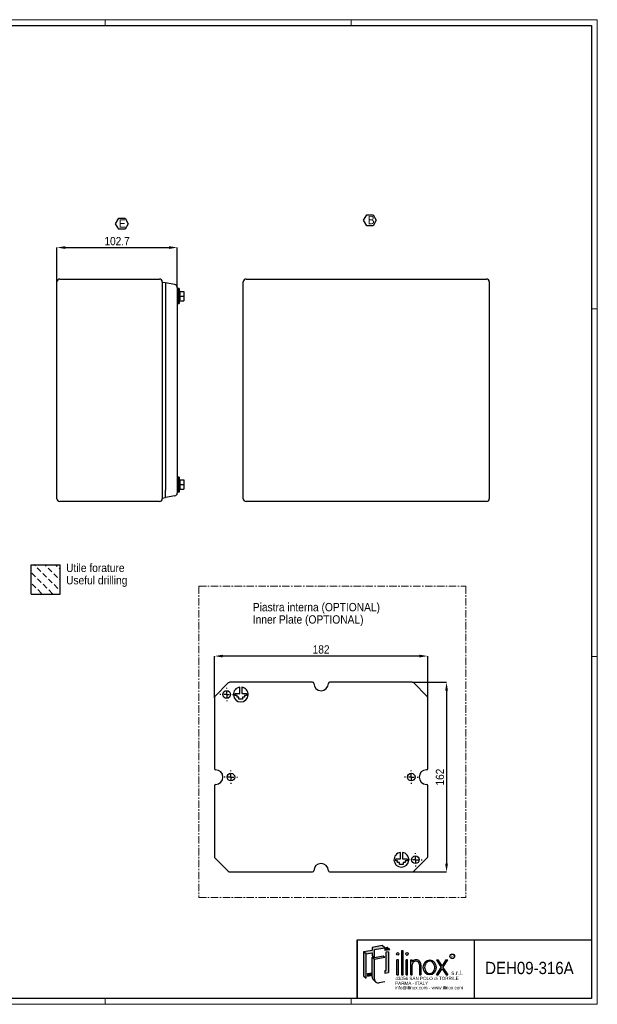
# Model space of a CAD drawing. Header units: millimetres. Extents: x 0 to 1189, y 0 to 841.
# Tile 4 of 4: x 696 to 1189, y 0 to 841. Entities that reach past the tile are written whole.
import ezdxf
from ezdxf.enums import TextEntityAlignment as Align

# ---------------------------------------------------------------- set-up
doc = ezdxf.new("R2010")
doc.units = ezdxf.units.MM
doc.header["$PDSIZE"] = -1
doc.linetypes.add('CENTER', pattern=[10.159999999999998, 6.349999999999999, -1.27, 1.27, -1.27])
doc.layers.add('SLD-0', color=179, linetype='Continuous')
doc.layers.add('SLD-0_0', color=7, linetype='Continuous')
doc.styles.add('SLDTEXTSTYLE0', font='Gothic.ttf', dxfattribs={"width": 0.913})
doc.styles.add('SLDTEXTSTYLE1', font='arial.ttf', dxfattribs={"width": 0.9915611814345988})
doc.styles.add('SLDTEXTSTYLE2', font='txt')
doc.styles.add('SLDTEXTSTYLE3', font='txt', dxfattribs={"width": 0.913})
doc.dimstyles.new('SLDDIMSTYLE0', dxfattribs={"dimtxt": 7.055555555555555, "dimasz": 7.055555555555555, "dimexe": 0, "dimexo": 0.0625, "dimgap": 1.763888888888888, "dimtad": 1, "dimdec": 1, "dimrnd": 1e-09, "dimzin": 12, "dimdsep": 46, "dimtxsty": 'SLDTEXTSTYLE0', "dimsah": 1, "dimcen": 0.09, "dimadec": 0, "dimazin": 3, "dimtfac": 1, "dimtdec": 1, "dimtmove": 0, "dimatfit": 0, "dimfxl": 1, "dimfrac": 2, "dimtolj": 1, "dimtzin": 12, "dimarcsym": 0})
doc.dimstyles.new('SLDDIMSTYLE1', dxfattribs={"dimtxt": 7.055555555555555, "dimasz": 7.055555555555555, "dimexe": 0, "dimexo": 0.0625, "dimgap": 1.763888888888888, "dimtad": 1, "dimrnd": 1e-09, "dimzin": 12, "dimdsep": 46, "dimtxsty": 'SLDTEXTSTYLE0', "dimsah": 1, "dimcen": 0.09, "dimadec": 0, "dimazin": 3, "dimtfac": 1, "dimtofl": 0, "dimtmove": 0, "dimatfit": 3, "dimfxl": 1, "dimfrac": 2, "dimtolj": 1, "dimtzin": 12, "dimarcsym": 0})

# ---------------------------------------------------------------- blocks, each defined once
blk = doc.blocks.new('SW_NOTE_0')
at = {"layer": 'SLD-0_0', "color": 0, "char_height": 7.143749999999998, "attachment_point": 1, "style": 'SLDTEXTSTYLE0'}
for s, insert in [('Utile forature', (0, 9.125024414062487)), ('Useful drilling', (0, -1.399975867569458))]:
    blk.add_mtext(s, dxfattribs=dict(at, insert=insert))
blk = doc.blocks.new('Blocco9')
at = {"linetype": 'Continuous'}
h = blk.add_hatch(dxfattribs=at)
h.set_pattern_fill('LEGHE AL NICKEL E NICKEL DIN 201', scale=1.428571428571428, angle=90, style=0, pattern_type=2)
h.set_pattern_definition([(135.0000020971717, (766.17456393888, -290.3055106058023), (-4.535714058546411, -4.535714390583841), [4.535714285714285, -2.267857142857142])])
h.paths.add_polyline_path([(541.8316072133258, 250.5492039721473), (517.3253775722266, 250.5492039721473), (517.3253775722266, 225.3924816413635), (541.8316072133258, 225.3924816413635)], flags=0)
at = {"layer": 'SLD-0_0'}
for p, q in [((517.3253775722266, 225.3924816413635), (517.3253775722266, 250.5492039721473)), ((517.3253775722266, 250.5492039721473), (541.8316072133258, 250.5492039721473)), ((541.8316072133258, 225.3924816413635), (541.8316072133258, 250.5492039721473)), ((517.3253775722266, 225.3924816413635), (541.8316072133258, 225.3924816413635))]:
    blk.add_line(p, q, dxfattribs=at)
at = {"layer": 'SLD-0_0', "color": 7}
blk.add_blockref('SW_NOTE_0', (547.0257784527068, 242.3453425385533), dxfattribs=at)
blk = doc.blocks.new('SW_NOTE_0_1')
at = {"layer": 'SLD-0_0', "color": 0, "insert": (0, 3.396094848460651), "char_height": 2.634535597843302, "attachment_point": 1, "style": 'SLDTEXTSTYLE1'}
blk.add_mtext('R', dxfattribs=at)
blk = doc.blocks.new('SW_NOTE_0_2')
at = {"layer": 'SLD-0_0', "color": 0, "insert": (0, 4.828359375), "char_height": 3.780000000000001, "attachment_point": 1, "style": 'SLDTEXTSTYLE2'}
blk.add_mtext('s.r.l.', dxfattribs=at)
blk = doc.blocks.new('SW_NOTE_0_3')
at = {"layer": 'SLD-0_0', "color": 0, "insert": (0, 3.621269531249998), "char_height": 2.834999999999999, "attachment_point": 1, "style": 'SLDTEXTSTYLE2'}
blk.add_mtext('info@ilinox.com - www.ilinox.com', dxfattribs=at)
blk = doc.blocks.new('SW_NOTE_0_4')
at = {"layer": 'SLD-0_0', "color": 0, "insert": (0, 3.621269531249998), "char_height": 2.834999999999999, "attachment_point": 1, "style": 'SLDTEXTSTYLE2'}
blk.add_mtext('PARMA - ITALY', dxfattribs=at)
blk = doc.blocks.new('SW_NOTE_0_5')
at = {"layer": 'SLD-0_0', "color": 0, "insert": (0, 3.621269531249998), "char_height": 2.834999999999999, "attachment_point": 1, "style": 'SLDTEXTSTYLE2'}
blk.add_mtext('43056 SAN POLO di TORRILE', dxfattribs=at)
blk = doc.blocks.new('ILINOX_1')
at = {"linetype": 'Continuous'}
for points in [[(12.5623881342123, 42.93049448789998), (17.68767981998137, 43.83422169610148), (17.68767981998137, 41.49485084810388), (19.06997814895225, 40.33496483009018), (19.83815426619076, 39.69038853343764), (19.83815426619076, 46.70850107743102), (28.59271034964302, 48.25216551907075), (26.44223590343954, 50.0566278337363), (17.68767981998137, 48.51296339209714), (17.68767981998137, 46.01787067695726), (10.41191368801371, 44.73495680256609)], [(10.41191368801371, 24.14849334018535), (12.5623881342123, 22.3440310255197), (12.5623881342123, 42.93049448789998), (10.41191368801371, 44.73495680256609)], [(28.59271034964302, 45.75707280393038), (32.83609695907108, 46.5052963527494), (30.68562251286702, 48.30975866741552), (28.59271034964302, 47.9407217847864)], [(31.64678478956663, 27.09661558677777), (31.64678478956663, 44.83252775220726), (29.49631034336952, 44.47994683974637), (29.49631034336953, 28.9010779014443), (28.59271034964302, 28.77953397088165), (28.59271034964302, 26.595884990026)], [(42.91513113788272, 24.96253889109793), (44.13251886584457, 24.96253889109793), (44.13251886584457, 45.730596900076), (42.91513113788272, 45.730596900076)], [(19.83815426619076, 39.69038853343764), (19.06997814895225, 40.33496483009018), (17.68767981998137, 40.09122833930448), (19.83815426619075, 38.28676602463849), (28.59271034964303, 39.83043046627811), (27.21041202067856, 40.99031648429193)], [(38.97076181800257, 24.96253889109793), (40.18814954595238, 24.96253889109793), (40.18814954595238, 37.95874071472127), (38.97076181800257, 37.95874071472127)], [(46.85950045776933, 24.96253889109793), (48.07688818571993, 24.96253889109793), (48.07688818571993, 37.95874071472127), (46.85950045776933, 37.95874071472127)], [(76.77883987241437, 31.47582477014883), (72.70793607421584, 24.96253889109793), (74.17893974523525, 24.96253889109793), (77.51434170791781, 30.29905077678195), (80.84974367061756, 24.96253889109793), (82.320747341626, 24.96253889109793), (78.24984354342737, 31.47582477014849), (82.30176566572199, 37.95874071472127), (80.83076199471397, 37.95874071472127), (77.5143417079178, 32.65259876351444), (74.19792142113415, 37.95874071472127), (72.72691775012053, 37.95874071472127)], [(13.96601064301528, 24.01680319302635), (17.68767981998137, 24.67303388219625), (17.68767981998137, 26.85668286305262), (13.96601064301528, 26.2004521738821)]]:
    blk.add_hatch(color=7, dxfattribs=at).paths.add_polyline_path(points, flags=0)
h = blk.add_hatch(color=7, dxfattribs=at)
edge = h.paths.add_edge_path(flags=0)
edge.add_arc((23.11327345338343, 21.44942304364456), 3.275119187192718, 180, 229.9999999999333, ccw=False)
edge.add_line((19.83815426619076, 21.44942304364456), (19.83815426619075, 38.28676602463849))
edge.add_line((19.83815426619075, 38.28676602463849), (17.68767981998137, 40.09122833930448))
edge.add_line((17.68767981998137, 40.09122833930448), (17.68767981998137, 26.85668286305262))
edge.add_line((17.68767981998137, 26.85668286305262), (17.68767981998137, 24.67303388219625))
edge.add_line((17.68767981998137, 24.67303388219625), (17.68767981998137, 23.2538853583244))
edge.add_arc((20.96279900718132, 23.2538853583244), 3.275119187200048, 180, 230.000000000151)
edge.add_line((18.85759297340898, 20.74499850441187), (21.0080674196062, 18.94053618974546))
h = blk.add_hatch(color=7, dxfattribs=at)
edge = h.paths.add_edge_path(flags=0)
edge.add_arc((55.41255143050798, 33.95314528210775), 4.005804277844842, 356.7216528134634, 449.8209872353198)
edge.add_arc((55.41139036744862, 33.58153046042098), 4.37742091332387, 89.8209872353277, 140.7560060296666)
edge.add_line((52.02125750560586, 36.35079264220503), (52.02125750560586, 37.95874071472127))
edge.add_line((52.02125750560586, 37.95874071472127), (50.80386977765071, 37.95874071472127))
edge.add_line((50.80386977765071, 37.95874071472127), (50.80386977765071, 24.96253889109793))
edge.add_line((50.80386977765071, 24.96253889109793), (52.02125750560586, 24.96253889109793))
edge.add_line((52.02125750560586, 24.96253889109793), (52.02125750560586, 33.72407548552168))
edge.add_arc((55.10783500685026, 33.65397965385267), 3.087373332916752, 1.3009571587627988, 178.6990428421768, ccw=False)
edge.add_line((58.19441250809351, 33.72407548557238), (58.19441250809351, 24.96253889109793))
edge.add_line((58.19441250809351, 24.96253889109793), (59.41180020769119, 24.96253889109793))
edge.add_line((59.41180020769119, 24.96253889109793), (59.41180020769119, 33.72406640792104))
at = {"color": 7, "linetype": 'Continuous', "lineweight": 25}
for p, q in [((5.003479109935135, 4.918618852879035), (5.003479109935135, 54.91861885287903)), ((5.003479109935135, 54.91861885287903), (205.0034791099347, 54.91861885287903)), ((105.0034791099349, 54.91861885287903), (105.0034791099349, 4.918618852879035))]:
    blk.add_line(p, q, dxfattribs=at)
at = {"layer": 'SLD-0_0'}
for p, q in [((5.003479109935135, 54.91861885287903), (5.003479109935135, 4.918618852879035)), ((17.68767981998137, 43.83422169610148), (17.68767981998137, 41.49485084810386))]:
    blk.add_line(p, q, dxfattribs=at)
at = {"layer": 'SLD-0_0', "color": 7}
for p, q in [((17.68767981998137, 46.01787067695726), (10.41191368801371, 44.73495680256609)), ((12.5623881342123, 42.93049448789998), (10.41191368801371, 44.73495680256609)), ((10.41191368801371, 44.73495680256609), (10.41191368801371, 24.14849334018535)), ((12.5623881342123, 42.93049448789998), (17.68767981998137, 43.83422169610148)), ((12.5623881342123, 22.3440310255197), (12.5623881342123, 42.93049448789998)), ((26.44223590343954, 50.0566278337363), (17.68767981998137, 48.51296339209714)), ((17.68767981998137, 48.51296339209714), (17.68767981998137, 46.01787067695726)), ((19.83815426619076, 46.70850107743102), (28.59271034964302, 48.25216551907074)), ((19.83815426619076, 39.69038853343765), (19.83815426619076, 46.70850107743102)), ((28.59271034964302, 48.25216551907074), (26.44223590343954, 50.0566278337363)), ((30.68562251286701, 48.30975866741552), (28.59271034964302, 47.9407217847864)), ((28.59271034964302, 47.9407217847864), (28.59271034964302, 45.75707280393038)), ((32.83609695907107, 46.50529635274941), (28.59271034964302, 45.75707280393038)), ((31.64678478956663, 44.83252775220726), (29.49631034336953, 44.47994683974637)), ((29.49631034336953, 44.47994683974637), (29.49631034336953, 28.9010779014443)), ((32.83609695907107, 46.50529635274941), (30.68562251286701, 48.30975866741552)), ((31.64678478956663, 44.83252775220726), (31.64678478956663, 27.09661558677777)), ((44.13251886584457, 45.730596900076), (42.91513113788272, 45.730596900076)), ((42.91513113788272, 45.730596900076), (42.91513113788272, 24.96253889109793)), ((44.13251886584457, 24.96253889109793), (44.13251886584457, 45.730596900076)), ((19.83815426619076, 39.69038853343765), (17.68767981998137, 41.49485084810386)), ((19.06997814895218, 40.33496483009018), (17.68767981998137, 40.09122833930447)), ((19.83815426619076, 38.28676602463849), (17.68767981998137, 40.09122833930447)), ((17.68767981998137, 23.2538853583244), (17.68767981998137, 40.09122833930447)), ((27.21041202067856, 40.99031648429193), (19.83815426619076, 39.69038853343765)), ((28.59271034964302, 39.8304304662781), (19.83815426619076, 38.28676602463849)), ((19.83815426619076, 21.44942304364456), (19.83815426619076, 38.28676602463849)), ((28.59271034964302, 39.8304304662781), (27.21041202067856, 40.99031648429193)), ((40.18814954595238, 37.95874071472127), (38.97076181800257, 37.95874071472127)), ((38.97076181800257, 24.96253889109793), (38.97076181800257, 37.95874071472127)), ((40.18814954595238, 24.96253889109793), (40.18814954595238, 37.95874071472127)), ((48.07688818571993, 37.95874071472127), (46.85950045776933, 37.95874071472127)), ((46.85950045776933, 24.96253889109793), (46.85950045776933, 37.95874071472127)), ((48.07688818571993, 24.96253889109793), (48.07688818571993, 37.95874071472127)), ((50.80386977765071, 37.95874071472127), (52.02125750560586, 37.95874071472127)), ((50.80386977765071, 24.96253889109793), (50.80386977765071, 37.95874071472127)), ((52.02125750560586, 36.35079264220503), (52.02125750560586, 37.95874071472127)), ((52.02125750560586, 24.96253889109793), (52.02125750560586, 33.72407548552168)), ((58.19441250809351, 33.72407548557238), (58.19441250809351, 24.96253889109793)), ((59.41180020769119, 33.72406640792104), (59.41180020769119, 24.96253889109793)), ((72.72691775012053, 37.95874071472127), (74.19792142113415, 37.95874071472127)), ((72.72691775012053, 37.95874071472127), (76.77883987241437, 31.47582477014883)), ((77.51434170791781, 32.65259876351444), (74.19792142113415, 37.95874071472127)), ((80.830761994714, 37.95874071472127), (77.51434170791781, 32.65259876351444)), ((78.24984354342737, 31.47582477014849), (82.301765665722, 37.95874071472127)), ((80.830761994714, 37.95874071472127), (82.301765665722, 37.95874071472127)), ((13.96601064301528, 26.2004521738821), (17.68767981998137, 26.85668286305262)), ((13.96601064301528, 26.2004521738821), (13.96601064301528, 24.01680319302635)), ((28.59271034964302, 28.77953397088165), (29.49631034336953, 28.9010779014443)), ((28.59271034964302, 28.77953397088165), (28.59271034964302, 26.595884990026)), ((28.59271034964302, 26.595884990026), (31.64678478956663, 27.09661558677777)), ((72.70793607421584, 24.96253889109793), (76.77883987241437, 31.47582477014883)), ((74.17893974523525, 24.96253889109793), (77.51434170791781, 30.29905077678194)), ((77.51434170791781, 30.29905077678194), (80.84974367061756, 24.96253889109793)), ((78.24984354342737, 31.47582477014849), (82.320747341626, 24.96253889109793)), ((10.41191368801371, 24.14849334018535), (12.5623881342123, 22.3440310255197)), ((13.96601064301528, 24.01680319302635), (17.68767981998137, 24.67303388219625)), ((18.85759297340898, 20.74499850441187), (21.0080674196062, 18.94053618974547)), ((28.59271034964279, 19.08995242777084), (23.68199193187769, 18.22406027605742)), ((38.97076181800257, 24.96253889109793), (40.18814954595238, 24.96253889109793)), ((42.91513113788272, 24.96253889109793), (44.13251886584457, 24.96253889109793)), ((46.85950045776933, 24.96253889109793), (48.07688818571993, 24.96253889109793)), ((50.80386977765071, 24.96253889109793), (52.02125750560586, 24.96253889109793)), ((58.19441250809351, 24.96253889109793), (59.41180020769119, 24.96253889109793)), ((72.70793607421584, 24.96253889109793), (74.17893974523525, 24.96253889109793)), ((80.84974367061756, 24.96253889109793), (82.320747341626, 24.96253889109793))]:
    blk.add_line(p, q, dxfattribs=at)
blk.add_circle((86.17594500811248, 40.92564519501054), 1.986733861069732, dxfattribs=at)
for centre, radius, start, end in [((55.41139036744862, 33.58153046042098), 4.377420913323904, 89.82098723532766, 140.7560060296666), ((55.10783500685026, 33.65397965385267), 3.087373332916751, 1.300957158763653, 178.6990428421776), ((55.41255143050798, 33.95314528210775), 4.005804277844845, 356.7216528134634, 89.82098723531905), ((20.96279900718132, 23.2538853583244), 3.275119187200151, 180, 230.000000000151), ((23.11327345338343, 21.44942304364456), 3.275119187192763, 180, 279.9999999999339)]:
    blk.add_arc(centre, radius, start, end, dxfattribs=at)
for centre, major_axis, ratio in [((39.57945568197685, 42.94542987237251), (0, 1.109731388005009), 0.8176290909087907), ((47.46819432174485, 42.94542987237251), (0, 1.233034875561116), 0.8176290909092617), ((66.90544825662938, 31.46063980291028), (0, 6.498100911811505), 0.853221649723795)]:
    blk.add_ellipse(centre, major_axis=major_axis, ratio=ratio, dxfattribs=at)
for points, knots in [([(66.90544825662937, 36.71134071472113), (66.51653749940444, 36.71134071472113), (66.1274217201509, 36.64622045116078), (65.255528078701, 36.34594498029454), (64.77941694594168, 36.06418698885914), (63.92732585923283, 35.29277647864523), (63.55256352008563, 34.80285215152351), (62.9741960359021, 33.67504274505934), (62.77133090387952, 33.03786908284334), (62.57811426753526, 31.71293355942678), (62.5879379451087, 31.02601168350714), (62.8185006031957, 29.71066903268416), (63.03902612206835, 29.0830880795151), (63.64732569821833, 27.98180101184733), (64.0342956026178, 27.50876645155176), (64.90400368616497, 26.77432485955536), (65.3855503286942, 26.51250535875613), (66.37755019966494, 26.21258249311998), (66.8884643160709, 26.17319874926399), (67.39236045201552, 26.24407751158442)], [0, 0, 0, 0, 0.2858004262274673, 0.2858004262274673, 0.6577049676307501, 0.6577049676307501, 1.029609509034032, 1.029609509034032, 1.401514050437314, 1.401514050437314, 1.773418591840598, 1.773418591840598, 2.14532313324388, 2.14532313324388, 2.517227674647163, 2.517227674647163, 2.889132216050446, 2.889132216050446, 3.261036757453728, 3.261036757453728, 3.261036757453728, 3.261036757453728]), ([(67.39236045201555, 26.24407751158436), (67.9093532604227, 26.31679847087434), (68.42025569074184, 26.50645209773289), (69.36913885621, 27.11547107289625), (69.80609686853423, 27.53588705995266), (70.52723115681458, 28.56368245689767), (70.81025083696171, 29.17053129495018), (71.16357604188, 30.47840188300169), (71.23348646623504, 31.17847741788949), (71.14523844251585, 32.55623076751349), (70.98716542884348, 33.23295482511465), (70.47593060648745, 34.45303970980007), (70.1234333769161, 34.99551339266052), (69.29426930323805, 35.86997781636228), (68.81897500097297, 36.20194556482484), (67.86167798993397, 36.61296792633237), (67.38329073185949, 36.7113407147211), (66.90544825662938, 36.71134071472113)], [3.261036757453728, 3.261036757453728, 3.261036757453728, 3.261036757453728, 3.642607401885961, 3.642607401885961, 4.024178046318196, 4.024178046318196, 4.405748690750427, 4.405748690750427, 4.787319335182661, 4.787319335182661, 5.168889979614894, 5.168889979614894, 5.550460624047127, 5.550460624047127, 5.932031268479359, 5.932031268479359, 6.283185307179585, 6.283185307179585, 6.283185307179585, 6.283185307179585])]:
    blk.add_open_spline(points, degree=3, knots=knots, dxfattribs=at)
for name, p in [('SW_NOTE_0_1', (85.11193815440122, 38.83640423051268)), ('SW_NOTE_0_2', (85.34430937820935, 23.84171308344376)), ('SW_NOTE_0_5', (37.5766296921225, 19.79452139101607)), ('SW_NOTE_0_4', (37.32147969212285, 15.70971214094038)), ('SW_NOTE_0_3', (37.36400469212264, 11.89427960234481))]:
    blk.add_blockref(name, p, dxfattribs=at)
at = {"layer": 'SLD-0_0', "color": 7, "style": 'SLDTEXTSTYLE3', "width": 0.913}
blk.add_attdef('AUTOATTR0', text='', height=10.5, dxfattribs=at).set_placement((114.2868161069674, 22.56940849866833), align=Align.BOTTOM_LEFT)
blk = doc.blocks.new('SW_NOTE_0_6')
at = {"color": 0, "linetype": 'Continuous', "lineweight": 0, "char_height": 7.143749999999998, "attachment_point": 1, "style": 'SLDTEXTSTYLE0'}
for s, insert in [('Piastra interna (OPTIONAL)', (0, 9.125024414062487)), ('Inner Plate (OPTIONAL)', (0, -1.399975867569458))]:
    blk.add_mtext(s, dxfattribs=dict(at, insert=insert))
blk = doc.blocks.new('SW_NOTE_0_10')
at = {"layer": 'SLD-0_0', "color": 0}
for p, q in [((-2.876073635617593, 5.406444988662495), (-0.193623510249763, 10.05258489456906)), ((-0.193623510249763, 10.05258489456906), (5.171276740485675, 10.05258489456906)), ((5.171276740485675, 10.05258489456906), (7.853726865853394, 5.406444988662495)), ((-0.193623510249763, 0.760305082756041), (-2.876073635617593, 5.406444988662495)), ((5.171276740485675, 0.760305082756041), (-0.193623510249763, 0.760305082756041)), ((7.853726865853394, 5.406444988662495), (5.171276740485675, 0.760305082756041))]:
    blk.add_line(p, q, dxfattribs=at)
at = {"layer": 'SLD-0_0', "color": 0, "insert": (0, 9.125024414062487), "char_height": 7.143749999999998, "attachment_point": 1, "style": 'SLDTEXTSTYLE0'}
blk.add_mtext('E', dxfattribs=at)
blk = doc.blocks.new('SW_NOTE_0_11')
at = {"layer": 'SLD-0_0', "color": 0}
for p, q in [((-2.738862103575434, 5.372932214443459), (-0.0153424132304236, 10.09020669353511)), ((-0.0153424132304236, 10.09020669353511), (5.431696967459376, 10.09020669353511)), ((5.431696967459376, 10.09020669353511), (8.155216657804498, 5.372932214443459)), ((-0.0153424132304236, 0.6556577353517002), (-2.738862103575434, 5.372932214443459)), ((5.431696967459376, 0.6556577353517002), (-0.0153424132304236, 0.6556577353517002)), ((8.155216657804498, 5.372932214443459), (5.431696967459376, 0.6556577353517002))]:
    blk.add_line(p, q, dxfattribs=at)
at = {"layer": 'SLD-0_0', "color": 0, "insert": (0.8263252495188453, 9.125024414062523), "char_height": 7.143749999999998, "attachment_point": 1, "style": 'SLDTEXTSTYLE0'}
blk.add_mtext('B', dxfattribs=at)
blk = doc.blocks.new('_D_6')
at = {"layer": 'Defpoints', "color": 0}
for p in [(862.1974353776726, 297.365339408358), (862.1974353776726, 261.7699121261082), (1044.197435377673, 261.7699121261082)]:
    blk.add_point(p, dxfattribs=at)
at = {"layer": 'SLD-0', "color": 0, "lineweight": -2}
for p, q in [((862.1974353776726, 261.8324121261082), (862.1974353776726, 297.365339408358)), ((1037.141879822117, 297.365339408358), (869.2529909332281, 297.365339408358)), ((1044.197435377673, 261.8324121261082), (1044.197435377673, 297.365339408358))]:
    blk.add_line(p, q, dxfattribs=at)
at = {"layer": 'SLD-0', "color": 0}
for points in [[(869.2529909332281, 298.5412653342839), (869.2529909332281, 296.1894134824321), (862.1974353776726, 297.365339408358)], [(1037.141879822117, 298.5412653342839), (1037.141879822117, 296.1894134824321), (1044.197435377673, 297.365339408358)]]:
    blk.add_solid(points, dxfattribs=at)
at = {"layer": 'SLD-0', "color": 0, "insert": (953.1974353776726, 306.5397200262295), "char_height": 7.055555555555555, "attachment_point": 2, "style": 'SLDTEXTSTYLE0'}
blk.add_mtext('\\A1;182', dxfattribs=at)
blk = doc.blocks.new('_D_7')
at = {"layer": 'Defpoints', "color": 0}
for p in [(1030.994639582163, 274.972707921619), (1030.994639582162, 112.9727079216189), (1060.304759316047, 112.9727079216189)]:
    blk.add_point(p, dxfattribs=at)
at = {"layer": 'SLD-0', "color": 0, "lineweight": -2}
for p, q in [((1031.057139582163, 274.972707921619), (1060.304759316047, 274.972707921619)), ((1060.304759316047, 267.9171523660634), (1060.304759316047, 120.0282634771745)), ((1031.057139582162, 112.9727079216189), (1060.304759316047, 112.9727079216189))]:
    blk.add_line(p, q, dxfattribs=at)
at = {"layer": 'SLD-0', "color": 0}
for points in [[(1059.128833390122, 267.9171523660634), (1061.480685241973, 267.9171523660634), (1060.304759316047, 274.972707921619)], [(1059.128833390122, 120.0282634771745), (1061.480685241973, 120.0282634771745), (1060.304759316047, 112.9727079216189)]]:
    blk.add_solid(points, dxfattribs=at)
at = {"layer": 'SLD-0', "color": 0, "insert": (1051.130378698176, 193.9727079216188), "char_height": 7.055555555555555, "attachment_point": 2, "rotation": 90, "style": 'SLDTEXTSTYLE0'}
blk.add_mtext('\\A1;162', dxfattribs=at)
blk = doc.blocks.new('SW_CENTERMARKSYMBOL_0')
at = {"layer": 'SLD-0', "color": 0}
for p, q in [((-5.000000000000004, 0), (-5.749999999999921, 0)), ((0, 0), (-2.499999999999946, 0)), ((0, 5.000000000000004), (0, 5.750000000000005)), ((0, 0), (0, 2.500000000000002)), ((0, 0), (0, -2.500000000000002)), ((0, 0), (2.500000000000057, 0)), ((5.000000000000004, 0), (5.750000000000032, 0)), ((0, -5.000000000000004), (0, -5.750000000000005))]:
    blk.add_line(p, q, dxfattribs=at)
blk = doc.blocks.new('SW_CENTERMARKSYMBOL_1')
at = {"layer": 'SLD-0', "color": 0}
for p, q in [((-5.000000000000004, 0), (-5.750000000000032, 0)), ((0, 0), (-2.500000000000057, 0)), ((0, 5.000000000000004), (0, 5.750000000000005)), ((0, 0), (0, 2.500000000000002)), ((0, 0), (0, -2.500000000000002)), ((0, 0), (2.499999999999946, 0)), ((5.000000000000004, 0), (5.749999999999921, 0)), ((0, -5.000000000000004), (0, -5.750000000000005))]:
    blk.add_line(p, q, dxfattribs=at)
blk = doc.blocks.new('SW_CENTERMARKSYMBOL_2')
at = {"layer": 'SLD-0', "color": 0}
for p, q in [((-5.000000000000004, 0), (-5.750000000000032, 0)), ((0, 0), (-2.500000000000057, 0)), ((0, 5.000000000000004), (0, 5.750000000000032)), ((0, 0), (0, 2.500000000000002)), ((0, 0), (0, -2.500000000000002)), ((0, 0), (2.499999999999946, 0)), ((5.000000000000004, 0), (5.750000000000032, 0)), ((0, -5.000000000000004), (0, -5.750000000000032))]:
    blk.add_line(p, q, dxfattribs=at)
blk = doc.blocks.new('SW_CENTERMARKSYMBOL_3')
at = {"layer": 'SLD-0', "color": 0}
for p, q in [((-5.000000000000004, 0), (-5.749999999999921, 0)), ((0, 0), (-2.499999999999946, 0)), ((0, 5.000000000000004), (0, 5.750000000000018)), ((0, 0), (0, 2.500000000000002)), ((0, 0), (0, -2.500000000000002)), ((0, 0), (2.500000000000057, 0)), ((5.000000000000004, 0), (5.750000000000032, 0)), ((0, -5.000000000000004), (0, -5.750000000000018))]:
    blk.add_line(p, q, dxfattribs=at)
blk = doc.blocks.new('*D42')
at = {"color": 0, "lineweight": -2}
for p, q in [((727.6686816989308, 617.0531506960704), (727.6686816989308, 646.2882642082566)), ((734.7242372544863, 646.2882642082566), (823.3131261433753, 646.2882642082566)), ((830.3686816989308, 612.3510417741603), (830.3686816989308, 646.2882642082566))]:
    blk.add_line(p, q, dxfattribs=at)
at = {"color": 0}
for points in [[(734.7242372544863, 647.4641901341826), (734.7242372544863, 645.1123382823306), (727.6686816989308, 646.2882642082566)], [(823.3131261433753, 647.4641901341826), (823.3131261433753, 645.1123382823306), (830.3686816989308, 646.2882642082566)]]:
    blk.add_solid(points, dxfattribs=at)
at = {"layer": 'Defpoints', "color": 0}
for p in [(830.3686816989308, 646.2882642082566), (727.6686816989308, 616.9906506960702), (830.3686816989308, 612.2885417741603)]:
    blk.add_point(p, dxfattribs=at)
at = {"color": 0, "insert": (779.0186816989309, 651.7573989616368), "char_height": 7.055555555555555, "attachment_point": 5, "style": 'SLDTEXTSTYLE0'}
blk.add_mtext('\\A1;102.7', dxfattribs=at)

msp = doc.modelspace()

# ---------------------------------------------------------------- linework, layer by layer
at = {"color": 7, "linetype": 'Continuous', "lineweight": 18}
for p, q in [((1189.003479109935, 840.918618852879), (0.003479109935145, 840.918618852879)), ((769.0034791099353, 835.9186188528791), (769.0034791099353, 840.918618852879)), ((979.0034791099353, 835.9186188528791), (979.0034791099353, 840.918618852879)), ((1189.003479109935, -0.0813811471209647), (1189.003479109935, 840.918618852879)), ((1184.003479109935, 593.918618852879), (1189.003479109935, 593.918618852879)), ((1184.003479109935, 296.918618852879), (1189.003479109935, 296.918618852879)), ((1184.003479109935, 4.918618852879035), (5.003479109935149, 4.918618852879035)), ((769.0034791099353, 4.918618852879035), (769.0034791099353, -0.0813811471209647)), ((979.0034791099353, 4.918618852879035), (979.0034791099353, -0.0813811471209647)), ((0.003479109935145, -0.0813811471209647), (1189.003479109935, -0.0813811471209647)), ((1189.003479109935, -0.0813811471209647), (979.0034791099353, -0.0813811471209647))]:
    msp.add_line(p, q, dxfattribs=at)
at = {"color": 7, "linetype": 'Continuous', "lineweight": 25}
for p, q in [((5.003479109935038, 835.918618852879), (1184.003479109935, 835.9186188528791)), ((1184.003479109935, 835.9186188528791), (1184.003479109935, 4.918618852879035)), ((727.6686816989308, 431.7906506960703), (727.6686816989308, 616.9906506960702)), ((730.0686816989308, 619.3906506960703), (815.2686816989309, 619.3906506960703)), ((817.668681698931, 616.9906506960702), (817.668681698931, 431.7906506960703)), ((820.3686816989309, 616.0656506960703), (817.669248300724, 616.5416336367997)), ((828.3854373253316, 614.6520803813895), (820.3686816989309, 616.0656506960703)), ((820.3686816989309, 616.0656506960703), (820.3686816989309, 609.8456506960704)), ((886.805245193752, 431.7906506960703), (886.805245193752, 616.9906506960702)), ((889.2052451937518, 619.3906506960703), (1094.405245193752, 619.3906506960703)), ((1096.805245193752, 616.9906506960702), (1096.805245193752, 431.7906506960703)), ((820.3686816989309, 609.8456506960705), (820.3686816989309, 438.9356506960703)), ((830.9686816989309, 611.2906506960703), (830.3686816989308, 611.2906506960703)), ((830.3686816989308, 608.4320803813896), (830.3686816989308, 440.3492210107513)), ((830.9686816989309, 611.2906506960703), (830.9686816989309, 598.4906506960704)), ((831.9686816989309, 611.2406506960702), (830.9686816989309, 611.2406506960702)), ((832.5670689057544, 608.8906506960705), (831.9686816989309, 611.2906506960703)), ((831.9686816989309, 611.2906506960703), (831.9686816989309, 598.4906506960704)), ((832.412784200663, 608.8906506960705), (835.9686816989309, 608.8906506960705)), ((835.9686816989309, 608.8906506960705), (835.9686816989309, 604.8906506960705)), ((830.3686816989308, 598.4906506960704), (830.9686816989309, 598.4906506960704)), ((830.9686816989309, 598.5406506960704), (831.9686816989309, 598.5406506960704)), ((831.9686816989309, 598.4906506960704), (832.5670689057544, 600.8906506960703)), ((832.412784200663, 604.8906506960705), (835.9686816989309, 604.8906506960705)), ((832.4127842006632, 600.8906506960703), (835.9686816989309, 600.8906506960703)), ((835.9686816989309, 604.8906506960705), (835.9686816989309, 600.8906506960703)), ((830.9686816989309, 450.2906506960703), (830.3686816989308, 450.2906506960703)), ((830.9686816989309, 450.2906506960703), (830.9686816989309, 437.4906506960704)), ((831.9686816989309, 450.2406506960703), (830.9686816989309, 450.2406506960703)), ((832.5670689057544, 447.8906506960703), (831.9686816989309, 450.2906506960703)), ((831.9686816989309, 450.2906506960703), (831.9686816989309, 437.4906506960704)), ((832.412784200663, 447.8906506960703), (835.9686816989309, 447.8906506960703)), ((835.9686816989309, 447.8906506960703), (835.9686816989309, 443.8906506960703)), ((820.3686816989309, 432.7156506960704), (820.3686816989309, 438.9356506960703)), ((830.3686816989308, 437.4906506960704), (830.9686816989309, 437.4906506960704)), ((830.9686816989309, 437.5406506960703), (831.9686816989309, 437.5406506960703)), ((831.9686816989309, 437.4906506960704), (832.5670689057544, 439.8906506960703)), ((832.412784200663, 443.8906506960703), (835.9686816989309, 443.8906506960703)), ((832.4127842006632, 439.8906506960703), (835.9686816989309, 439.8906506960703)), ((835.9686816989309, 443.8906506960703), (835.9686816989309, 439.8906506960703)), ((815.2686816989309, 429.3906506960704), (730.0686816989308, 429.3906506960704)), ((817.668681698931, 432.2395678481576), (820.3686816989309, 432.7156506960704)), ((828.3854373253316, 434.1292210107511), (820.3686816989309, 432.7156506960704)), ((1094.405245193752, 429.3906506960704), (889.2052451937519, 429.3906506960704)), ((873.9860176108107, 274.3869214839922), (862.7832218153, 263.1841256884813)), ((945.9474353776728, 274.9727079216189), (875.4002311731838, 274.9727079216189)), ((883.8272604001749, 265.342882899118), (883.8272604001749, 270.8422876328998)), ((885.4272604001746, 270.8422876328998), (885.4272604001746, 265.342882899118)), ((1030.994639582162, 274.9727079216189), (960.4474353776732, 274.9727079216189)), ((1043.611648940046, 263.1841256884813), (1032.408853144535, 274.3869214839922)), ((862.197435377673, 261.7699121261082), (862.197435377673, 201.2227079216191)), ((879.8272604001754, 263.7428828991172), (879.8272604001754, 265.342882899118)), ((879.8272604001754, 265.342882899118), (883.8272604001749, 265.342882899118)), ((881.4272604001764, 263.7428828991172), (879.8272604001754, 263.7428828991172)), ((881.4272604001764, 262.1428828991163), (881.4272604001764, 263.7428828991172)), ((883.027260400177, 262.1428828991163), (881.4272604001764, 262.1428828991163)), ((883.027260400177, 260.5428828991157), (883.027260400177, 262.1428828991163)), ((885.4272604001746, 265.342882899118), (889.4272604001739, 265.342882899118)), ((887.8272604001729, 262.1428828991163), (886.2272604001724, 262.1428828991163)), ((886.2272604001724, 262.1428828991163), (886.2272604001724, 260.5428828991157)), ((889.4272604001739, 263.7428828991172), (887.8272604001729, 263.7428828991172)), ((887.8272604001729, 263.7428828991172), (887.8272604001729, 262.1428828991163)), ((889.4272604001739, 265.342882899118), (889.4272604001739, 263.7428828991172)), ((1044.197435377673, 201.2227079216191), (1044.197435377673, 261.7699121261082)), ((886.2272604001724, 260.5428828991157), (883.027260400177, 260.5428828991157)), ((862.197435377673, 186.722707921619), (862.197435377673, 126.1755037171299)), ((1044.197435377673, 126.1755037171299), (1044.197435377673, 186.722707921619)), ((1020.967610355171, 124.202532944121), (1020.967610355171, 129.7019376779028)), ((1022.567610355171, 129.7019376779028), (1022.567610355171, 124.202532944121)), ((862.7832218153, 124.7612901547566), (873.9860176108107, 113.5584943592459)), ((1016.967610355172, 122.6025329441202), (1016.967610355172, 124.202532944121)), ((1016.967610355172, 124.202532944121), (1020.967610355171, 124.202532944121)), ((1018.567610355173, 122.6025329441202), (1016.967610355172, 122.6025329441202)), ((1018.567610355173, 121.0025329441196), (1018.567610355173, 122.6025329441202)), ((1020.167610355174, 121.0025329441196), (1018.567610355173, 121.0025329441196)), ((1020.167610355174, 119.402532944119), (1020.167610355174, 121.0025329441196)), ((1023.367610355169, 119.402532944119), (1020.167610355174, 119.402532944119)), ((1022.567610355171, 124.202532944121), (1026.56761035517, 124.202532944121)), ((1024.96761035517, 121.0025329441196), (1023.367610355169, 121.0025329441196)), ((1023.367610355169, 121.0025329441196), (1023.367610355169, 119.402532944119)), ((1026.56761035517, 122.6025329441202), (1024.96761035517, 122.6025329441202)), ((1024.96761035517, 122.6025329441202), (1024.96761035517, 121.0025329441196)), ((1026.56761035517, 124.202532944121), (1026.56761035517, 122.6025329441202)), ((1032.408853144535, 113.5584943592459), (1043.611648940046, 124.7612901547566)), ((875.4002311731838, 112.9727079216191), (945.9474353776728, 112.9727079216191)), ((960.447435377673, 112.9727079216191), (1030.994639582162, 112.9727079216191)), ((1184.003479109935, 4.918618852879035), (5.003479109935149, 4.918618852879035))]:
    msp.add_line(p, q, dxfattribs=at)
at = {"color": 7, "linetype": 'CENTER', "lineweight": 18}
for p, q in [((848.8870393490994, 356.9623892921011), (1076.633043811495, 356.9623892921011)), ((848.8870393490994, 356.9623892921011), (848.8870393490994, 91.23242243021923)), ((1076.633043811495, 356.9623892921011), (1076.633043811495, 91.23242243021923)), ((848.8870393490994, 91.23242243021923), (1076.633043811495, 91.23242243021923))]:
    msp.add_line(p, q, dxfattribs=at)
at = {"color": 7, "linetype": 'Continuous', "lineweight": 25}
for centre in [(872.6272604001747, 264.5428828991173), (876.197435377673, 193.972707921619), (1030.197435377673, 193.972707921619), (1033.767610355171, 123.4025329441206)]:
    msp.add_circle(centre, 3.25, dxfattribs=at)
for centre, radius, start, end in [((730.0686816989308, 616.9906506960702), 2.40000000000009, 90, 180), ((815.2686816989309, 616.9906506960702), 2.40000000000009, 0, 90), ((827.9686816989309, 612.2885417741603), 2.399999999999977, 0, 80.00000000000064), ((889.2052451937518, 616.9906506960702), 2.399999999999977, 90, 180), ((1094.405245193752, 616.9906506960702), 2.399999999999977, 0, 90), ((730.0686816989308, 431.7906506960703), 2.40000000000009, 180, 270.0000000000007), ((815.2686816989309, 431.7906506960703), 2.40000000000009, 270.0000000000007, 0), ((827.9686816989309, 436.4927596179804), 2.400000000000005, 279.9999999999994, 4.7496e-12), ((889.2052451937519, 431.7906506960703), 2.40000000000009, 180, 270.0000000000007), ((1094.405245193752, 431.7906506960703), 2.399999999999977, 270.0000000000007, 0), ((875.4002311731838, 272.9727079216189), 2.000000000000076, 90, 134.9999999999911), ((884.6272604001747, 264.5428828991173), 6.350000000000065, 97.2375986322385, 82.76240136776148), ((945.9474353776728, 273.9727079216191), 1, 9.11929e-11, 90), ((953.197435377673, 273.9727079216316), 6.250000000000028, 180.0000000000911, 359.9999999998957), ((960.4474353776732, 273.9727079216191), 1, 90, 179.9999999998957), ((1030.994639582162, 272.9727079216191), 2.000000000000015, 44.99999999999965, 90), ((864.197435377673, 261.7699121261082), 2.000000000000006, 135.0000000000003, 180), ((1042.197435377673, 261.7699121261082), 2.000000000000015, 0, 44.99999999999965), ((863.197435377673, 201.2227079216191), 1, 180, 270), ((863.197435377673, 193.972707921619), 6.25, 270, 90), ((1043.197435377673, 193.972707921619), 6.25, 90, 270), ((1043.197435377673, 201.2227079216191), 1, 270, 0), ((863.197435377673, 186.722707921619), 1, 90, 180), ((1043.197435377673, 186.722707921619), 1, 0, 90), ((864.197435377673, 126.1755037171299), 2.000000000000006, 180, 225.0000000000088), ((1021.767610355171, 123.4025329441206), 6.349999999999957, 97.2375986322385, 82.76240136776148), ((1042.197435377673, 126.1755037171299), 2.000000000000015, 315.0000000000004, 0), ((953.197435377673, 113.9727079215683), 6.25, 4.038541e-10, 179.9999999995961), ((875.4002311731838, 114.9727079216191), 2.000000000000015, 225.0000000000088, 270), ((945.9474353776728, 113.9727079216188), 1, 270, 359.9999999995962), ((960.447435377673, 113.9727079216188), 1, 180.0000000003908, 270), ((1030.994639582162, 114.9727079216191), 2.000000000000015, 270, 315.0000000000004)]:
    msp.add_arc(centre, radius, start, end, dxfattribs=at)
for points in [[(830.3686816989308, 612.2885417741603), (830.3686816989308, 612.2885417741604), (830.3686816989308, 612.2631808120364), (830.3686816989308, 612.162423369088), (830.3686816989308, 612.0877688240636), (830.3686816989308, 611.8940308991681), (830.3686816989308, 611.7738290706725), (830.3686816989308, 611.4912287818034), (830.3686816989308, 611.3315537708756), (830.3686816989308, 610.9761861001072), (830.368681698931, 610.7781364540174), (830.368681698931, 610.359838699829), (830.368681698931, 610.1388304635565), (830.3686816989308, 609.6730655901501), (830.3686816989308, 609.4286292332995), (830.3686816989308, 608.9366732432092), (830.3686816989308, 608.6865522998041), (830.3686816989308, 608.4320803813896)], [(830.3686816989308, 440.3492210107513), (830.3686816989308, 440.0947490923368), (830.3686816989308, 439.8446281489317), (830.3686816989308, 439.3526721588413), (830.3686816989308, 439.1082358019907), (830.3686816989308, 438.6424709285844), (830.368681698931, 438.4214626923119), (830.368681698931, 438.0031649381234), (830.3686816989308, 437.8051152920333), (830.3686816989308, 437.4497476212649), (830.3686816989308, 437.2900726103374), (830.3686816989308, 437.0074723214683), (830.3686816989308, 436.8872704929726), (830.3686816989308, 436.6935325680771), (830.368681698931, 436.6188780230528), (830.368681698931, 436.5181205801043), (830.3686816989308, 436.4927596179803), (830.3686816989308, 436.4927596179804)]]:
    msp.add_open_spline(points, degree=3, knots=[0, 0, 0, 0, 0.125, 0.125, 0.25, 0.25, 0.375, 0.375, 0.5, 0.5, 0.625, 0.625, 0.75, 0.75, 0.875, 0.875, 1, 1, 1, 1], dxfattribs=at)
for points in [[(832.4127842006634, 608.8906506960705), (832.508750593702, 608.2239840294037), (832.6253872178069, 606.8906506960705), (832.508750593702, 605.5573173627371), (832.4127842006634, 604.8906506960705)], [(832.4127842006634, 604.8906506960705), (832.508750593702, 604.2239840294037), (832.6253872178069, 602.8906506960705), (832.508750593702, 601.557317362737), (832.4127842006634, 600.8906506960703)], [(832.4127842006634, 447.8906506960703), (832.508750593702, 447.2239840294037), (832.6253872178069, 445.8906506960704), (832.508750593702, 444.557317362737), (832.4127842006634, 443.8906506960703)], [(832.4127842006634, 443.8906506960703), (832.508750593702, 443.2239840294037), (832.6253872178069, 441.8906506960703), (832.508750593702, 440.557317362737), (832.4127842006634, 439.8906506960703)]]:
    msp.add_open_spline(points, degree=3, dxfattribs=at)

# ---------------------------------------------------------------- block references
at = {"color": 7, "linetype": 'Continuous'}
msp.add_blockref('Blocco9', (188.4863871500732, 124.8128819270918), dxfattribs=at)
at = {"color": 7, "linetype": 'Continuous', "lineweight": 0}
msp.add_blockref('SW_NOTE_0_6', (894.9223266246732, 333.6194469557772), dxfattribs=at)
at = {"color": 7, "linetype": 'Continuous'}
msp.add_blockref('ILINOX_1', (979, 0), dxfattribs=at).add_auto_attribs({'AUTOATTR0': 'DEH09-316A'})
at = {"layer": 'SLD-0', "color": 7, "rotation": 270}
for name, p in [('SW_CENTERMARKSYMBOL_3', (872.6272604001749, 264.5428828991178)), ('SW_CENTERMARKSYMBOL_2', (1033.767610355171, 123.4025329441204))]:
    msp.add_blockref(name, p, dxfattribs=at)
at = {"layer": 'SLD-0', "rotation": 270}
for name, p in [('SW_CENTERMARKSYMBOL_1', (876.197435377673, 193.9727079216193)), ('SW_CENTERMARKSYMBOL_0', (1030.197435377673, 193.9727079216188))]:
    msp.add_blockref(name, p, dxfattribs=at)
at = {"layer": 'SLD-0_0'}
for name, p in [('SW_NOTE_0_11', (992.1915165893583, 664.241478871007)), ('SW_NOTE_0_10', (780.6325762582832, 661.2633933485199))]:
    msp.add_blockref(name, p, dxfattribs=at)

# ---------------------------------------------------------------- dimensions: what is measured, and where the dimension line sits
dim = msp.add_linear_dim(base=(830.3686816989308, 646.2882642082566), p1=(727.6686816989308, 616.9906506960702), p2=(830.3686816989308, 612.2885417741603), dimstyle='SLDDIMSTYLE0')
dim.commit()
dim.dimension.update_dxf_attribs({"geometry": '*D42', "text_midpoint": (779.0186816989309, 651.7573989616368)})
at = {"layer": 'SLD-0', "color": 7}
dim = msp.add_linear_dim(base=(862.1974353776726, 297.365339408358), p1=(1044.197435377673, 261.7699121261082), p2=(862.1974353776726, 261.7699121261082), dimstyle='SLDDIMSTYLE1', dxfattribs=at)
dim.commit()
dim.dimension.update_dxf_attribs({"geometry": '_D_6', "text_midpoint": (953.1974353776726, 297.365339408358), "dimtype": 160})
dim = msp.add_linear_dim(base=(1060.304759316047, 112.9727079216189), p1=(1030.994639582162, 274.9727079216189), p2=(1030.994639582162, 112.9727079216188), angle=270, dimstyle='SLDDIMSTYLE1', dxfattribs=at)
dim.commit()
dim.dimension.update_dxf_attribs({"geometry": '_D_7', "text_midpoint": (1060.304759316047, 193.9727079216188), "dimtype": 160})

doc.saveas('drawing.dxf')
